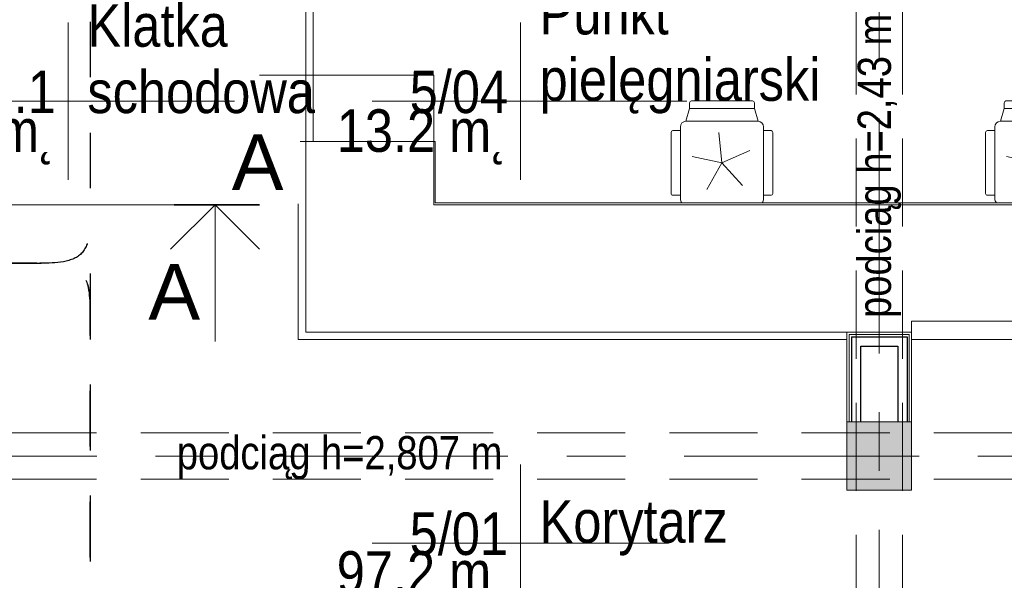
# Model space of a CAD drawing. Header units: centimetres. Extents: x -1631 to 21770, y -8842 to 3590.
# Tile 82 of 87: x -477 to 55, y 1301 to 1604. Entities that reach past the tile are written whole.
import ezdxf

# ---------------------------------------------------------------- set-up
doc = ezdxf.new("R2010")
doc.units = ezdxf.units.CM
for name, pattern in [('Dash', [60, 30, -30]), ('Oś', [222.25, 127, -31.75, 31.75, -31.75]), ('Ukryte', [71.438, 47.625, -23.813])]:
    doc.linetypes.add(name, pattern=pattern)
for name, color, linetype, lineweight in [('A-AREA-IDEN', 2, 'Continuous', 13), ('A-DETL', 90, 'Continuous', 9), ('A-DETL-HDLN', 90, 'Ukryte', 9), ('A-DETL-MEDM', 33, 'Continuous', 13), ('A-DETL-THIN', 151, 'Continuous', 9), ('A-DETL-WIDE', 214, 'Continuous', 35), ('A-WALL', 113, 'Continuous', 13), ('A-WALL-FNSH', 113, 'Continuous', 13), ('G-ANNO-TEXT', 231, 'Continuous', 13), ('I-FURN', 30, 'Continuous', 9), ('S-COLS', 52, 'Continuous', 13), ('S-GRID', 1, 'Continuous', 13)]:
    doc.layers.add(name, color=color, linetype=linetype, lineweight=lineweight)
doc.styles.add('Arial Narrow_6', font='ARIALN.TTF', dxfattribs={"height": 18})
doc.styles.add('Arial_11', font='arial.ttf', dxfattribs={"width": 0.85, "height": 23})
doc.styles.add('Arial_7', font='arial.ttf', dxfattribs={"height": 30})

# ---------------------------------------------------------------- blocks, each defined once
blk = doc.blocks.new('M_Concrete-rengular-Column - 350 x 370mm-2360703-5_piętro III __10_50 m_ - stan projektowany')
at = {"layer": 'S-COLS', "lineweight": 9}
blk.add_hatch(color=254, dxfattribs=at).paths.add_polyline_path([(17.5, -18.5), (17.5, 18.5), (-17.5, 18.5), (-17.5, -18.5)], flags=0)
for p, q in [((17.5, 18.5), (-17.5, 18.5)), ((-17.5, 18.5), (-17.5, -18.5)), ((17.5, -18.5), (17.5, 18.5)), ((-17.5, -18.5), (17.5, -18.5))]:
    blk.add_line(p, q, dxfattribs=at)
blk = doc.blocks.new('Lada rejestracji2 - Lada rejestracji-2360188-5_piętro III __10_50 m_ - stan projektowany')
at = {"layer": 'I-FURN'}
for p, q in [((1431.33, 30.12), (1431.33, 326.62)), ((1431.33, 326.62), (1538.33, 326.62)), ((1538.33, 326.62), (1538.33, 322.62)), ((1435.33, 30.12), (1435.33, 322.62)), ((1435.33, 322.62), (1538.33, 322.62)), ((1435.33, 322.62), (1435.33, 30.12)), ((1538.33, 322.62), (1435.33, 322.62)), ((1538.33, 322.62), (1538.33, 318.62)), ((1628.33, 322.62), (1538.33, 322.62)), ((1538.33, 252.62), (1538.33, 322.62)), ((1538.33, 318.62), (1628.33, 318.62)), ((1505.33, -227.38), (1505.33, 252.62)), ((1505.33, 252.62), (1538.33, 252.62)), ((1431.33, -4.88), (1431.33, -301.38)), ((1441.33, -4.88), (1435.33, -4.88)), ((1441.33, -291.38), (1441.33, -4.88))]:
    blk.add_line(p, q, dxfattribs=at)
blk = doc.blocks.new('krzesło obrotowe - krzesło obrotowe-817701-5_piętro III __10_50 m_ - stan projektowany')
at = {"layer": 'I-FURN'}
for p, q in [((16.5, 27.5), (-16.5, 27.5)), ((19.5, 22.5), (-19.5, 22.5)), ((-17.5, 22.5), (-17.5, 26.5)), ((17.5, 22.5), (17.5, 26.5)), ((-33.5, 16.5), (-33.5, -16.5)), ((-32.5, 17.5), (-29.5, 17.5)), ((-29.5, 17.5), (-22.5, 19.5)), ((-29.5, 17.5), (-29.5, -17.5)), ((-22.5, 19.5), (-22.5, -19.5)), ((-6.71, 15.07), (0, 0)), ((0, 0), (12.26, 11.04)), ((0, 0), (-16.41, -1.72)), ((-3.43, -16.14), (0, 0)), ((0, 0), (14.29, -8.25)), ((-29.5, -17.5), (-32.5, -17.5)), ((-22.5, -19.5), (-29.5, -17.5)), ((-19.5, -22.5), (19.5, -22.5)), ((-17.5, -22.5), (-17.5, -26.5)), ((17.5, -22.5), (17.5, -26.5)), ((-16.5, -27.5), (16.5, -27.5))]:
    blk.add_line(p, q, dxfattribs=at)
for centre, radius, start, end in [((-16.5, 26.5), 1, 90, 180), ((16.5, 26.5), 1, 0, 90), ((-19.5, 19.5), 3, 90, 180), ((19.5, 19.5), 3, 47.5736, 90), ((-32.5, 16.5), 1, 90, 180), ((-32.5, -16.5), 1, 180, 270), ((-19.5, -19.5), 3, 180, 270), ((-16.5, -26.5), 1, 180, 270), ((16.5, -26.5), 1, 270, 0), ((19.5, -19.5), 3, 270, 312.4264)]:
    blk.add_arc(centre, radius, start, end, dxfattribs=at)
blk = doc.blocks.new('METKA_POMIESZCZENIA2 - Rozbudowana - bez ramki-2396678-5_piętro III __10_50 m_ - stan projektowany')
at = {"layer": 'A-AREA-IDEN'}
for p, q in [((0, 0.425), (0, 0)), ((0.0976, 0), (-0.8, 0)), ((-0.8, 0), (0.9, 0)), ((0, 0), (0, -0.425))]:
    blk.add_line(p, q, dxfattribs=at)
blk = doc.blocks.new('METKA_POMIESZCZENIA2 - Rozbudowana krótka - bez ramki-2403173-5_piętro III __10_50 m_ - stan projektowany')
at = {"layer": 'A-AREA-IDEN'}
for p, q in [((0, 0.425), (0, 0)), ((0.0976, 0), (-0.8, 0)), ((-0.8, 0), (0.8, 0)), ((0, 0), (0, -0.425))]:
    blk.add_line(p, q, dxfattribs=at)

msp = doc.modelspace()

# ---------------------------------------------------------------- linework, layer by layer
at = {"layer": 'A-DETL', "linetype": 'Dash', "lineweight": 25}
for points, knots in [([(-552.77, 2638.57), (-478.91, 2638.57), (-476.08, 2638.57), (-439.12, 2638.57), (-439.12, 2601.62), (-439.12, 2598.79), (-439.12, 2573.54), (-439.12, 1655.82), (-439.12, 1618.87), (-439.12, 1616.04), (-439.12, 1512.36), (-439.12, 1509.53), (-439.12, 1472.57), (-476.08, 1472.57), (-478.91, 1472.57), (-555.62, 1472.57)], [0, 0, 0, 0, 1.242892, 2.082132, 2.921372, 3.63261, 13.975949, 24.692511, 35.163852, 36.732804, 37.928533, 39.497485, 40.336725, 41.175965, 42.450024, 42.450024, 42.450024, 42.450024]), ([(-555.62, 1472.57), (-478.91, 1472.57), (-476.08, 1472.57), (-439.12, 1472.57), (-439.12, 1435.62), (-439.12, 1432.79), (-439.12, 1329.11), (-439.12, 1326.28), (-439.12, 1289.33), (-402.17, 1289.33), (-399.34, 1289.33), (54.38, 1289.33), (347.2, 1289.33), (391.67, 1289.33), (418.55, 1316.21), (413.88, 1393.93), (413.88, 1663.13)], [0, 0, 0, 0, 1.274059, 2.1133, 2.95254, 4.521491, 5.717221, 7.286172, 8.125412, 8.964652, 14.361634, 22.556861, 31.207392, 35.311818, 37.065318, 41.276562, 41.276562, 41.276562, 41.276562]), ([(-561.62, 233.02), (-511.61, 233.02), (-497.78, 233.02), (-439.12, 233.02), (-439.12, 251.36), (-439.12, 296.62), (-439.12, 1289.33), (-439.12, 1326.28), (-439.12, 1329.11), (-439.12, 1432.79), (-439.12, 1435.62), (-439.12, 1472.57), (-476.08, 1472.57), (-478.91, 1472.57), (-555.62, 1472.57)], [0, 0, 0, 0, 1.339676, 2.332925, 3.669947, 15.221807, 26.977257, 38.268666, 39.837617, 41.033347, 42.602298, 43.441538, 44.280778, 45.554838, 45.554838, 45.554838, 45.554838]), ([(-555.62, 1472.57), (-478.91, 1472.57), (-450.62, 1472.57), (-439.12, 1472.57), (-439.12, 1461.07), (-439.12, 1432.79), (-439.12, 1329.11), (-439.12, 1326.28), (-439.12, 1289.33), (-402.17, 1289.33), (-399.34, 1289.33), (54.38, 1289.33), (347.2, 1289.33), (391.67, 1289.33), (413.88, 1267.11), (413.88, 1211.15), (413.88, 1019.9)], [0, 0, 0, 0, 1.274059, 1.834911, 2.395763, 3.964714, 5.438832, 7.007784, 7.847024, 8.686264, 14.083246, 22.278473, 30.929004, 34.961158, 36.402966, 39.45005, 39.45005, 39.45005, 39.45005])]:
    msp.add_open_spline(points, degree=3, knots=knots, dxfattribs=at)
at = {"layer": 'A-DETL-HDLN'}
for p, q in [((-25.12, 420.83), (-25.12, 2793.33)), ((-0.12, 420.83), (-0.12, 2793.33)), ((-1197.62, 1380.83), (1172.38, 1380.83)), ((-1197.62, 1355.83), (1172.38, 1355.83))]:
    msp.add_line(p, q, dxfattribs=at)
at = {"layer": 'A-DETL-MEDM'}
for q in [(-395.66, 1480.19), (-371.62, 1430.23), (-347.58, 1480.19)]:
    msp.add_line((-371.62, 1504.23), q, dxfattribs=at)
at = {"layer": 'A-DETL-THIN'}
for p, q in [((-347.62, 1574.33), (-253.35, 1574.33)), ((-253.35, 1574.33), (-253.35, 1504.23)), ((-1199.35, 1504.23), (-393.63, 1504.23)), ((-253.35, 1504.23), (552.37, 1504.23))]:
    msp.add_line(p, q, dxfattribs=at)
at = {"layer": 'A-DETL-WIDE'}
msp.add_line((-347.62, 1504.23), (-393.63, 1504.23), dxfattribs=at)
at = {"layer": 'A-WALL'}
for p, q in [((-28.87, 1434.08), (-28.87, 1386.83)), ((-28.87, 1434.08), (3.63, 1434.08)), ((3.63, 1434.08), (3.63, 1386.83))]:
    msp.add_line(p, q, dxfattribs=at)
at = {"layer": 'A-WALL', "color": 7, "lineweight": 25}
for p, q in [((-27.62, 1432.83), (-27.62, 1386.83)), ((-27.62, 1432.83), (2.38, 1432.83)), ((2.38, 1432.83), (2.38, 1386.83)), ((-22.62, 1386.83), (-22.62, 1427.83)), ((-22.62, 1427.83), (-2.62, 1427.83)), ((-2.62, 1427.83), (-2.62, 1386.83))]:
    msp.add_line(p, q, dxfattribs=at)
at = {"layer": 'A-WALL-FNSH', "color": 250, "lineweight": 9}
for p, q in [((-30.12, 1435.33), (-30.12, 1386.83)), ((4.88, 1435.33), (-30.12, 1435.33)), ((4.88, 1386.83), (4.88, 1435.33))]:
    msp.add_line(p, q, dxfattribs=at)
at = {"layer": 'S-GRID', "linetype": 'Oś'}
for p, q in [((-12.62, 2884.27), (-12.62, 27.13)), ((1342.46, 1368.33), (-1368.76, 1368.33))]:
    msp.add_line(p, q, dxfattribs=at)

# ---------------------------------------------------------------- block references
at = {"layer": 'A-AREA-IDEN', "xscale": 99.99999999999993, "yscale": 99.99999999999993, "zscale": 99.99999999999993}
for name, p in [('METKA_POMIESZCZENIA2 - Rozbudowana - bez ramki-2396678-5_piętro III __10_50 m_ - stan projektowany', (-451.04, 1560.2)), ('METKA_POMIESZCZENIA2 - Rozbudowana - bez ramki-2396678-5_piętro III __10_50 m_ - stan projektowany', (-206.61, 1560.2)), ('METKA_POMIESZCZENIA2 - Rozbudowana krótka - bez ramki-2403173-5_piętro III __10_50 m_ - stan projektowany', (-206.61, 1321.29))]:
    msp.add_blockref(name, p, dxfattribs=at)
at = {"layer": 'I-FURN'}
for name, p, rotation in [('Lada rejestracji2 - Lada rejestracji-2360188-5_piętro III __10_50 m_ - stan projektowany', (0, 0), 90.00000000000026), ('krzesło obrotowe - krzesło obrotowe-817701-5_piętro III __10_50 m_ - stan projektowany', (-97.62, 1526.83), 270.0000000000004), ('krzesło obrotowe - krzesło obrotowe-817701-5_piętro III __10_50 m_ - stan projektowany', (72.38, 1526.83), 270.0000000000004)]:
    msp.add_blockref(name, p, dxfattribs=dict(at, rotation=rotation))
at = {"layer": 'S-COLS', "lineweight": 9}
msp.add_blockref('M_Concrete-rengular-Column - 350 x 370mm-2360703-5_piętro III __10_50 m_ - stan projektowany', (-12.62, 1368.33), dxfattribs=at)

# ---------------------------------------------------------------- texts
at = {"layer": 'A-AREA-IDEN', "char_height": 23, "line_spacing_factor": 0.936439, "style": 'Arial_11'}
for s, insert, width, attachment_point in [('\\pt84.99995,169.9999,255.00008,340.00003,424.99998,509.99993,595.00011,680.00006,765.00001,849.99996,934.99991,1020.00009,1105.00004,1189.99999,1274.99994,1359.99989,1445.00007,1530.00002,1614.99997,1699.99992,1785.0001,1870.00005,1955,2039.99995,2124.9999,2210.00008,2295.00003,2379.99998,2464.99993,2550.00011,2635.00006,2720.00001;Klatka\\Pschodowa', (-440.61, 1553.42), 121.975, 7), ('\\pt84.99995,169.9999,255.00008,340.00003,424.99998,509.99993,595.00011,680.00006,765.00001,849.99996,934.99991,1020.00009,1105.00004,1189.99999,1274.99994,1359.99989,1445.00007,1530.00002,1614.99997,1699.99992,1785.0001,1870.00005,1955,2039.99995,2124.9999,2210.00008,2295.00003,2379.99998,2464.99993,2550.00011,2635.00006,2720.00001;Punkt\\Ppielęgniarski', (-196.19, 1553.42), 150.11, 7), ('\\pt84.99995,169.9999,255.00008,340.00003,424.99998,509.99993,595.00011,680.00006,765.00001,849.99996,934.99991,1020.00009,1105.00004,1189.99999,1274.99994,1359.99989,1445.00007,1530.00002,1614.99997,1699.99992,1785.0001,1870.00005,1955,2039.99995,2124.9999,2210.00008,2295.00003,2379.99998,2464.99993,2550.00011,2635.00006,2720.00001;K5.1', (-457.69, 1553.42), 55.675, 9), ('\\pt84.99995,169.9999,255.00008,340.00003,424.99998,509.99993,595.00011,680.00006,765.00001,849.99996,934.99991,1020.00009,1105.00004,1189.99999,1274.99994,1359.99989,1445.00007,1530.00002,1614.99997,1699.99992,1785.0001,1870.00005,1955,2039.99995,2124.9999,2210.00008,2295.00003,2379.99998,2464.99993,2550.00011,2635.00006,2720.00001;5/04', (-213.27, 1553.42), 52.87, 9), ('\\pt84.99995,169.9999,255.00008,340.00003,424.99998,509.99993,595.00011,680.00006,765.00001,849.99996,934.99991,1020.00009,1105.00004,1189.99999,1274.99994,1359.99989,1445.00007,1530.00002,1614.99997,1699.99992,1785.0001,1870.00005,1955,2039.99995,2124.9999,2210.00008,2295.00003,2379.99998,2464.99993,2550.00011,2635.00006,2720.00001;14.9 m˛', (-457.69, 1555.81), 91.63, 3), ('\\pt84.99995,169.9999,255.00008,340.00003,424.99998,509.99993,595.00011,680.00006,765.00001,849.99996,934.99991,1020.00009,1105.00004,1189.99999,1274.99994,1359.99989,1445.00007,1530.00002,1614.99997,1699.99992,1785.0001,1870.00005,1955,2039.99995,2124.9999,2210.00008,2295.00003,2379.99998,2464.99993,2550.00011,2635.00006,2720.00001;13.2 m˛', (-213.27, 1555.81), 91.63, 3), ('\\pt84.99995,169.9999,255.00008,340.00003,424.99998,509.99993,595.00011,680.00006,765.00001,849.99996,934.99991,1020.00009,1105.00004,1189.99999,1274.99994,1359.99989,1445.00007,1530.00002,1614.99997,1699.99992,1785.0001,1870.00005,1955,2039.99995,2124.9999,2210.00008,2295.00003,2379.99998,2464.99993,2550.00011,2635.00006,2720.00001;5/01', (-213.27, 1314.51), 52.87, 9), ('\\pt84.99995,169.9999,255.00008,340.00003,424.99998,509.99993,595.00011,680.00006,765.00001,849.99996,934.99991,1020.00009,1105.00004,1189.99999,1274.99994,1359.99989,1445.00007,1530.00002,1614.99997,1699.99992,1785.0001,1870.00005,1955,2039.99995,2124.9999,2210.00008,2295.00003,2379.99998,2464.99993,2550.00011,2635.00006,2720.00001;Korytarz', (-196.19, 1314.51), 100.64, 7), ('\\pt84.99995,169.9999,255.00008,340.00003,424.99998,509.99993,595.00011,680.00006,765.00001,849.99996,934.99991,1020.00009,1105.00004,1189.99999,1274.99994,1359.99989,1445.00007,1530.00002,1614.99997,1699.99992,1785.0001,1870.00005,1955,2039.99995,2124.9999,2210.00008,2295.00003,2379.99998,2464.99993,2550.00011,2635.00006,2720.00001;97.2 m˛', (-213.27, 1316.9), 91.63, 3)]:
    msp.add_mtext(s, dxfattribs=dict(at, insert=insert, width=width, attachment_point=attachment_point))
at = {"layer": 'G-ANNO-TEXT', "color": 7, "insert": (-24.3, 1443.01), "char_height": 18, "width": 170, "attachment_point": 1, "rotation": 90, "line_spacing_factor": 0.949189, "style": 'Arial Narrow_6'}
msp.add_mtext('\\pt127.00008,253.99998,381.00006,507.99996,635.00004,761.99994,889.00002,1015.99992,1143,1270.00008,1396.99998,1524.00006,1650.99996,1778.00004,1904.99994,2032.00002,2158.99992,2286,2413.00008,2539.99998,2667.00006,2793.99996,2921.00004,3047.99994,3175.00002,3301.99992,3429,3556.00008,3682.99998,3810.00006,3936.99996,4064.00004;podciąg h=2,43 m', dxfattribs=at)
at = {"layer": 'G-ANNO-TEXT', "color": 7, "insert": (-392.3, 1379.14), "char_height": 18, "width": 379, "attachment_point": 1, "line_spacing_factor": 0.949189, "style": 'Arial Narrow_6'}
msp.add_mtext('\\pt127.00008,253.99998,381.00006,507.99996,635.00004,761.99994,889.00002,1015.99992,1143,1270.00008,1396.99998,1524.00006,1650.99996,1778.00004,1904.99994,2032.00002,2158.99992,2286,2413.00008,2539.99998,2667.00006,2793.99996,2921.00004,3047.99994,3175.00002,3301.99992,3429,3556.00008,3682.99998,3810.00006,3936.99996,4064.00004;podciąg h=2,807 m', dxfattribs=at)

# ---------------------------------------------------------------- next in the draw order: texts
at = {"layer": 'G-ANNO-TEXT', "color": 7, "char_height": 30, "line_spacing_factor": 0.936439, "style": 'Arial_7', "bg_fill": 3, "box_fill_scale": 1.25, "bg_fill_color": 256, "bg_fill_true_color": 13158600, "bg_fill_transparency": 0}
for insert, width, attachment_point in [((-362.59, 1542.23), 29.391, 1), ((-379.71, 1472.13), 28.785, 3)]:
    msp.add_mtext('\\pt126.9999,254.0001,381,507.9999,635.0001,762,888.9999,1016.0001,1143,1269.9999,1397.0001,1524,1650.9999,1778.0001,1905,2031.9999,2159.0001,2286,2412.9999,2540.0001,2667,2793.9999,2921.0001,3048,3174.9999,3302.0001,3429,3555.9999,3683.0001,3810,3936.9999,4064.0001;A', dxfattribs=dict(at, insert=insert, width=width, attachment_point=attachment_point))

doc.saveas('drawing.dxf')
